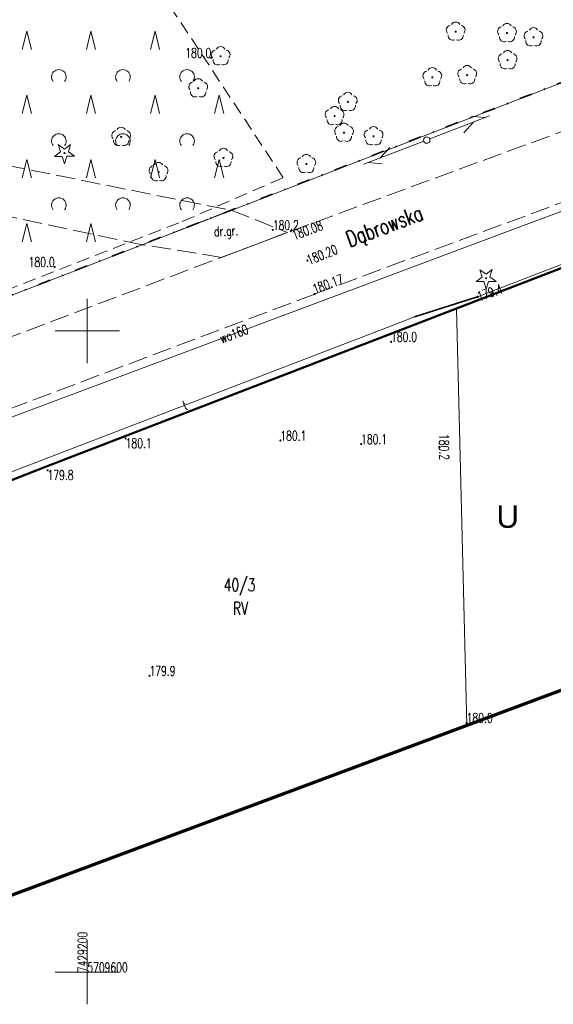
# Model space of a CAD drawing. Header units: metres. Extents: x 7429064 to 7429988, y 5709479 to 5710302.
# Tile 6 of 38: x 7429195 to 7429236, y 5709598 to 5709674. Entities that reach past the tile are written whole.
import ezdxf
from ezdxf.enums import TextEntityAlignment as Align

# ---------------------------------------------------------------- set-up
doc = ezdxf.new("R2010")
doc.units = ezdxf.units.M
doc.header["$MEASUREMENT"] = 0
for name, pattern in [('1', [0]), ('12', [3, 1, -1, 0, -1]), ('3_14', [1, -1]), ('3_KTJZ01', [2, 1.5, -0.5]), ('4', [2.5, 1.5, -1]), ('4_KTJZ01', [2, 1.5, -0.5]), ('4_PTTL', [1.5, 1, -0.5]), ('7_1', [0]), ('7_SUOP03_07', [0]), ('7_SUOP03_17', [0]), ('7_SUPT_01', [0]), ('7_SUPW_01', [0])]:
    doc.linetypes.add(name, pattern=pattern)
doc.layers.get('0').update_dxf_attribs({"color": 250, "linetype": 'CONTINUOUS', "lineweight": 100})
for name, color, linetype, lineweight in [('DZIALKA_L_0', 96, '1', 18), ('DZIALKA_T_0', 96, 'CONTINUOUS', 18), ('GMINA_L_0', 7, '12', 35), ('KONTUR_T_0', 96, 'CONTINUOUS', 18), ('KRZYZE_L_0', 7, '1', 18), ('KRZYZE_T_0', 7, 'CONTINUOUS', 18), ('KTJZ_E_T_0', 7, 'CONTINUOUS', 15), ('KTJZ_L_0', 7, '3_KTJZ01', 18), ('KTJZ_L_0_a', 7, '4_KTJZ01', 18), ('KTUL_E_T_0', 7, 'CONTINUOUS', 25), ('LINIE_ROZGRANICZAJACE_L_0', 251, 'CONTINUOUS', 50), ('MPZP', 251, 'CONTINUOUS', 50), ('OBOP_T_0', 96, 'CONTINUOUS', 18), ('OBOP_T_0_a', 96, 'CONTINUOUS', 18), ('OBOP_T_1_a', 96, 'CONTINUOUS', 18), ('OBREB_L_0', 7, '4', 18), ('PTTL_L_2_a', 7, '4_PTTL', 18), ('RTPW_T_0', 7, 'CONTINUOUS', 15), ('RTPW_T_0_a', 7, 'CONTINUOUS', 15), ('RTPW_T_1', 7, 'CONTINUOUS', 15), ('SUOT_L_1', 30, '7_SUOP03_17', 35), ('SUPM_T_0', 7, 'CONTINUOUS', 15), ('SUPT_E_T_0', 30, 'CONTINUOUS', 15), ('SUPT_L_0', 30, '7_SUPT_01', 18), ('SUPW_E_T_0', 5, 'CONTINUOUS', 15), ('SUPW_L_0', 5, '7_SUPW_01', 18), ('SUTT_T_0', 30, 'CONTINUOUS', 18), ('zakres', 2, 'CONTINUOUS', 70)]:
    doc.layers.add(name, color=color, linetype=linetype, lineweight=lineweight)
doc.styles.add('Arial', font='arial.ttf')
doc.styles.get("Standard").update_dxf_attribs({"font": 'Simplex.SHX', "width": 0.75})

# ---------------------------------------------------------------- blocks, each defined once
blk = doc.blocks.new('3_OBOP01_01')
at = {"linetype": 'Continuous'}
for p, q in [((-0.78225, -0.26495), (-0.3012, 0.09375)), ((-0.3012, 0.09375), (-0.4937, 0.6621)), ((-0.4937, 0.6621), (-0.0039, 0.31545)), ((-0.0039, 0.31545), (0.4771, 0.67415)), ((0.4771, 0.67415), (0.2988, 0.1012)), ((0.2988, 0.1012), (0.7886, -0.24545)), ((-0.18225, -0.2575), (-0.78225, -0.26495)), ((0.01025, -0.82585), (-0.18225, -0.2575)), ((0.1886, -0.2529), (0.01025, -0.82585)), ((0.7886, -0.24545), (0.1886, -0.2529))]:
    blk.add_line(p, q, dxfattribs=at)
blk.add_circle((0, 0), 0.045, dxfattribs=at)
blk = doc.blocks.new('3_RTPW01')
at = {"linetype": 'Continuous'}
blk.add_circle((0, 0), 0.045, dxfattribs=at)
blk = doc.blocks.new('3_RTPW02')
at = {"linetype": 'Continuous'}
blk.add_circle((0, 0), 0.045, dxfattribs=at)
blk = doc.blocks.new('4_OBOP01_01')
at = {"linetype": 'Continuous'}
for p, q in [((-0.78225, -0.26495), (-0.3012, 0.09375)), ((-0.3012, 0.09375), (-0.4937, 0.6621)), ((-0.4937, 0.6621), (-0.0039, 0.31545)), ((-0.0039, 0.31545), (0.4771, 0.67415)), ((0.4771, 0.67415), (0.2988, 0.1012)), ((0.2988, 0.1012), (0.7886, -0.24545)), ((-0.18225, -0.2575), (-0.78225, -0.26495)), ((0.01025, -0.82585), (-0.18225, -0.2575)), ((0.1886, -0.2529), (0.01025, -0.82585)), ((0.7886, -0.24545), (0.1886, -0.2529))]:
    blk.add_line(p, q, dxfattribs=at)
blk.add_circle((0, 0), 0.045, dxfattribs=at)
blk = doc.blocks.new('4_OBOP02_01')
at = {"linetype": 'Continuous'}
blk.add_circle((0, 0), 0.045, dxfattribs=at)
for centre, start, end in [((-0.357, 0.116), 102.14447, 221.86002), ((0, 0.375), 30.14012, 149.85988), ((0.357, 0.116), 318.13998, 77.85553), ((-0.22, -0.303), 174.14818, 293.85423), ((0.22, -0.303), 246.14577, 5.85182)]:
    blk.add_arc(centre, 0.375, start, end, dxfattribs=at)
blk = doc.blocks.new('4_PTTL02')
at = {"linetype": 'Continuous'}
blk.add_arc((0, 0.357), 0.571, 321.31784, 218.68216, dxfattribs=at)
blk = doc.blocks.new('4_PTTL01')
at = {"linetype": 'Continuous'}
for p, q in [((-0.357, 0), (0, 1.429)), ((0, 1.429), (0.357, 0))]:
    blk.add_line(p, q, dxfattribs=at)
blk = doc.blocks.new('4_RTPW01')
at = {"linetype": 'Continuous'}
blk.add_circle((0, 0), 0.045, dxfattribs=at)
blk = doc.blocks.new('7_SUSM04_01')
at = {"linetype": 'Continuous'}
blk.add_circle((0, 0), 0.25, dxfattribs=at)
blk = doc.blocks.new('7_SUPS01_07')
at = {"linetype": 'Continuous'}
blk.add_circle((0, 0), 0.0625, dxfattribs=at)

msp = doc.modelspace()

# ---------------------------------------------------------------- linework, layer by layer
at = {"layer": 'DZIALKA_L_0', "linetype": '1'}
for p, q in [((7429307.84, 5709696.73), (7429130.469, 5709628.223)), ((7429228.8, 5709651.74), (7429254.23, 5709661.54)), ((7429228.8, 5709651.74), (7429187.41, 5709635.8)), ((7429229.599, 5709619.261), (7429228.8, 5709651.74))]:
    msp.add_line(p, q, dxfattribs=at)
at = {"layer": 'GMINA_L_0', "linetype": '12'}
msp.add_line((7429100.731, 5709616.737), (7429307.84, 5709696.73), dxfattribs=at)
at = {"layer": 'KRZYZE_L_0', "linetype": '1'}
for p, q in [((7429200, 5709647.5), (7429200, 5709652.5)), ((7429197.5, 5709650), (7429202.5, 5709650)), ((7429200, 5709597.5), (7429200, 5709602.5)), ((7429197.5, 5709600), (7429202.5, 5709600))]:
    msp.add_line(p, q, dxfattribs=at)
at = {"layer": 'KTJZ_L_0', "linetype": '3_KTJZ01'}
for p, q in [((7429215.87, 5709657.78), (7429244.04, 5709668.13)), ((7429245.41, 5709663.13), (7429217.74, 5709652.88)), ((7429204.277, 5709656.728), (7429211.223, 5709659.411)), ((7429211.223, 5709659.411), (7429215.615, 5709657.684)), ((7429187.76, 5709647.17), (7429215.87, 5709657.78)), ((7429210.463, 5709655.739), (7429204.277, 5709656.728)), ((7429217.74, 5709652.88), (7429189.75, 5709642.35))]:
    msp.add_line(p, q, dxfattribs=at)
at = {"layer": 'KTJZ_L_0', "linetype": '3_14'}
msp.add_line((7429210.463, 5709655.739), (7429215.615, 5709657.684), dxfattribs=at)
at = {"layer": 'KTJZ_L_0_a', "linetype": '4_KTJZ01'}
for p, q in [((7429156.385, 5709670.39), (7429211.223, 5709659.411)), ((7429204.277, 5709656.728), (7429175.829, 5709662.775)), ((7429211.223, 5709659.411), (7429204.277, 5709656.728))]:
    msp.add_line(p, q, dxfattribs=at)
at = {"layer": 'LINIE_ROZGRANICZAJACE_L_0', "flags": 128}
for points in [[(7429228.8, 5709651.74), (7429254.23, 5709661.54)], [(7429228.8, 5709651.74), (7429254.23, 5709661.54)], [(7429196.742, 5709639.394), (7429228.8, 5709651.74)], [(7429196.742, 5709639.394), (7429228.8, 5709651.74)], [(7429193.942, 5709638.316), (7429196.742, 5709639.394)], [(7429193.942, 5709638.316), (7429196.742, 5709639.394)]]:
    msp.add_lwpolyline(points, dxfattribs=at)
at = {"layer": 'OBREB_L_0', "linetype": '4'}
for p, q in [((7429228.8, 5709651.74), (7429254.23, 5709661.54)), ((7429187.41, 5709635.8), (7429228.8, 5709651.74))]:
    msp.add_line(p, q, dxfattribs=at)
at = {"layer": 'PTTL_L_2_a', "linetype": '4_PTTL'}
for p, q in [((7429215.28, 5709661.95), (7429198.875, 5709686.802)), ((7429207.41, 5709658.53), (7429215.28, 5709661.95)), ((7429174.06, 5709645.52), (7429207.41, 5709658.53))]:
    msp.add_line(p, q, dxfattribs=at)
at = {"layer": 'SUOT_L_1', "linetype": '7_SUOP03_07'}
msp.add_line((7429225.53, 5709651.11), (7429230.45, 5709652.66), dxfattribs=at)
at = {"layer": 'SUOT_L_1', "linetype": '7_1'}
msp.add_line((7429225.53, 5709651.11), (7429230.45, 5709652.66), dxfattribs=at)
at = {"layer": 'SUPT_L_0', "linetype": '7_SUPT_01'}
for p, q in [((7429230.45, 5709652.66), (7429278.75, 5709671.36)), ((7429226.713, 5709664.97), (7429231.377, 5709666.774)), ((7429229.937, 5709666.753), (7429231.05, 5709666.647)), ((7429229.365, 5709665.46), (7429230.117, 5709666.287)), ((7429221.573, 5709663.012), (7429226.246, 5709664.791)), ((7429222.835, 5709663.493), (7429223.592, 5709664.316)), ((7429221.901, 5709663.137), (7429223.013, 5709663.025)), ((7429225.53, 5709651.11), (7429230.45, 5709652.66)), ((7429223.38, 5709650.26), (7429225.53, 5709651.11)), ((7429187.32, 5709636.44), (7429223.38, 5709650.26))]:
    msp.add_line(p, q, dxfattribs=at)
at = {"layer": 'SUPW_L_0', "linetype": '7_SUPW_01'}
msp.add_line((7429258.41, 5709667.37), (7429178.651, 5709637.494), dxfattribs=at)
at = {"layer": 'SUPW_L_0', "linetype": '7_1'}
msp.add_line((7429178.651, 5709637.494), (7429258.41, 5709667.37), dxfattribs=at)
at = {"layer": 'zakres', "linetype": 'Continuous'}
msp.add_line((7429175.963, 5709599.255), (7429333.846, 5709658.146), dxfattribs=at)

# ---------------------------------------------------------------- block references
at = {"layer": 'OBOP_T_0'}
msp.add_blockref('3_OBOP01_01', (7429231.114, 5709654.112), dxfattribs=at)
at = {"layer": 'OBOP_T_0_a'}
msp.add_blockref('4_OBOP01_01', (7429198.22, 5709663.87), dxfattribs=at)
at = {"layer": 'OBOP_T_1_a'}
for p in [(7429228.74, 5709673.34), (7429232.74, 5709673.23), (7429234.81, 5709672.9), (7429210.4, 5709671.42), (7429232.79, 5709671.12), (7429226.92, 5709669.78), (7429229.64, 5709669.95), (7429208.65, 5709668.92), (7429220.32, 5709667.86), (7429219.29, 5709666.76), (7429202.64, 5709665.14), (7429220.03, 5709665.46), (7429222.33, 5709665.18), (7429210.62, 5709663.49), (7429217.09, 5709663.02), (7429205.56, 5709662.39)]:
    msp.add_blockref('4_OBOP02_01', p, dxfattribs=at)
at = {"layer": 'PTTL_L_2_a'}
for name, p in [('4_PTTL01', (7429195.28, 5709671.95)), ('4_PTTL01', (7429200.28, 5709671.95)), ('4_PTTL01', (7429205.28, 5709671.95)), ('4_PTTL02', (7429197.78, 5709669.45)), ('4_PTTL02', (7429202.78, 5709669.45)), ('4_PTTL02', (7429207.78, 5709669.45)), ('4_PTTL01', (7429195.28, 5709666.95)), ('4_PTTL01', (7429200.28, 5709666.95)), ('4_PTTL01', (7429205.28, 5709666.95)), ('4_PTTL01', (7429210.28, 5709666.95)), ('4_PTTL02', (7429197.78, 5709664.45)), ('4_PTTL02', (7429202.78, 5709664.45)), ('4_PTTL02', (7429207.78, 5709664.45)), ('4_PTTL01', (7429195.28, 5709661.95)), ('4_PTTL01', (7429200.28, 5709661.95)), ('4_PTTL01', (7429205.28, 5709661.95)), ('4_PTTL01', (7429210.28, 5709661.95)), ('4_PTTL02', (7429197.78, 5709659.45)), ('4_PTTL02', (7429202.78, 5709659.45)), ('4_PTTL02', (7429207.78, 5709659.45)), ('4_PTTL01', (7429195.28, 5709656.95)), ('4_PTTL01', (7429200.28, 5709656.95))]:
    msp.add_blockref(name, p, dxfattribs=at)
at = {"layer": 'RTPW_T_0'}
for p in [(7429214.473, 5709657.874), (7429223.697, 5709649.157), (7429202.99, 5709641.62), (7429215.06, 5709641.46), (7429221.36, 5709641.18), (7429227.46, 5709640.95), (7429196.9, 5709639.14), (7429204.85, 5709623.12), (7429229.595, 5709619.449)]:
    msp.add_blockref('3_RTPW01', p, dxfattribs=at)
at = {"layer": 'RTPW_T_0_a'}
for p in [(7429209.67, 5709671.3), (7429197.449, 5709654.992)]:
    msp.add_blockref('4_RTPW01', p, dxfattribs=at)
at = {"layer": 'RTPW_T_1'}
for p in [(7429215.87, 5709657.78), (7429217.17, 5709655.49), (7429217.74, 5709652.88)]:
    msp.add_blockref('3_RTPW02', p, dxfattribs=at)
at = {"layer": 'SUPM_T_0'}
msp.add_blockref('7_SUSM04_01', (7429226.48, 5709664.88), dxfattribs=at)
at = {"layer": 'SUTT_T_0'}
msp.add_blockref('7_SUPS01_07', (7429230.45, 5709652.66), dxfattribs=at)

# ---------------------------------------------------------------- texts
at = {"layer": 'DZIALKA_T_0', "width": 0.7}
msp.add_text('40/3', height=1, dxfattribs=at).set_placement((7429210.647, 5709630.702), align=Align.TOP_LEFT)
at = {"layer": 'KONTUR_T_0', "width": 0.7}
msp.add_text('RV', height=1, dxfattribs=at).set_placement((7429211.361, 5709628.874), align=Align.TOP_LEFT)
at = {"layer": 'KRZYZE_T_0', "width": 0.7}
msp.add_text('7429200', height=0.75, rotation=90, dxfattribs=at).set_placement((7429200, 5709600))
msp.add_text('5709600', height=0.75, dxfattribs=at).set_placement((7429200, 5709600))
at = {"layer": 'KTJZ_E_T_0', "width": 0.7}
msp.add_text('dr.gr.', height=0.75, rotation=3.2195, dxfattribs=at).set_placement((7429210.832, 5709657.675), align=Align.MIDDLE)
at = {"layer": 'KTUL_E_T_0', "width": 0.7}
msp.add_text('Dąbrowska', height=1.25, rotation=20.54413, dxfattribs=at).set_placement((7429223.228, 5709658.056), align=Align.MIDDLE)
at = {"layer": 'MPZP', "style": 'Arial'}
msp.add_text('U', height=1.75, dxfattribs=at).set_placement((7429231.919, 5709634.649))
at = {"layer": 'RTPW_T_0', "width": 0.7}
for s, p in [('180.2', (7429214.473, 5709657.874)), ('180.0', (7429223.697, 5709649.157)), ('180.1', (7429215.06, 5709641.46)), ('180.1', (7429221.36, 5709641.18)), ('179.9', (7429204.85, 5709623.12)), ('180.0', (7429229.595, 5709619.449))]:
    msp.add_text(s, height=0.75, dxfattribs=at).set_placement(p)
for s, p in [('180.1', (7429202.99, 5709641.62)), ('179.8', (7429196.9, 5709639.14))]:
    msp.add_text(s, height=0.75, dxfattribs=at).set_placement(p, align=Align.TOP_LEFT)
msp.add_text('180.2', height=0.75, rotation=270.68655, dxfattribs=at).set_placement((7429227.46, 5709640.95), align=Align.CENTER)
at = {"layer": 'RTPW_T_0_a', "width": 0.7}
for p in [(7429209.67, 5709671.3), (7429197.449, 5709654.992)]:
    msp.add_text('180.0', height=0.75, dxfattribs=at).set_placement(p, align=Align.RIGHT)
at = {"layer": 'RTPW_T_1', "width": 0.7}
msp.add_text('180.08', height=0.75, rotation=20.17394, dxfattribs=at).set_placement((7429215.87, 5709657.78), align=Align.TOP_LEFT)
msp.add_text('180.20', height=0.75, rotation=21.75849, dxfattribs=at).set_placement((7429217.17, 5709655.49), align=Align.MIDDLE_LEFT)
msp.add_text('180.17', height=0.75, rotation=20.3265, dxfattribs=at).set_placement((7429217.74, 5709652.88))
at = {"layer": 'SUPT_E_T_0', "width": 0.7}
msp.add_text('t', height=0.75, rotation=20.96933, dxfattribs=at).set_placement((7429207.605, 5709644.214), align=Align.MIDDLE)
at = {"layer": 'SUPW_E_T_0', "width": 0.7}
msp.add_text('wo160', height=0.75, rotation=20.53468, dxfattribs=at).set_placement((7429211.444, 5709649.778), align=Align.MIDDLE)
at = {"layer": 'SUTT_T_0', "width": 0.7}
msp.add_text('179.4', height=0.75, rotation=19.23727, dxfattribs=at).set_placement((7429230.45, 5709652.66), align=Align.MIDDLE_LEFT)

doc.saveas('drawing.dxf')
